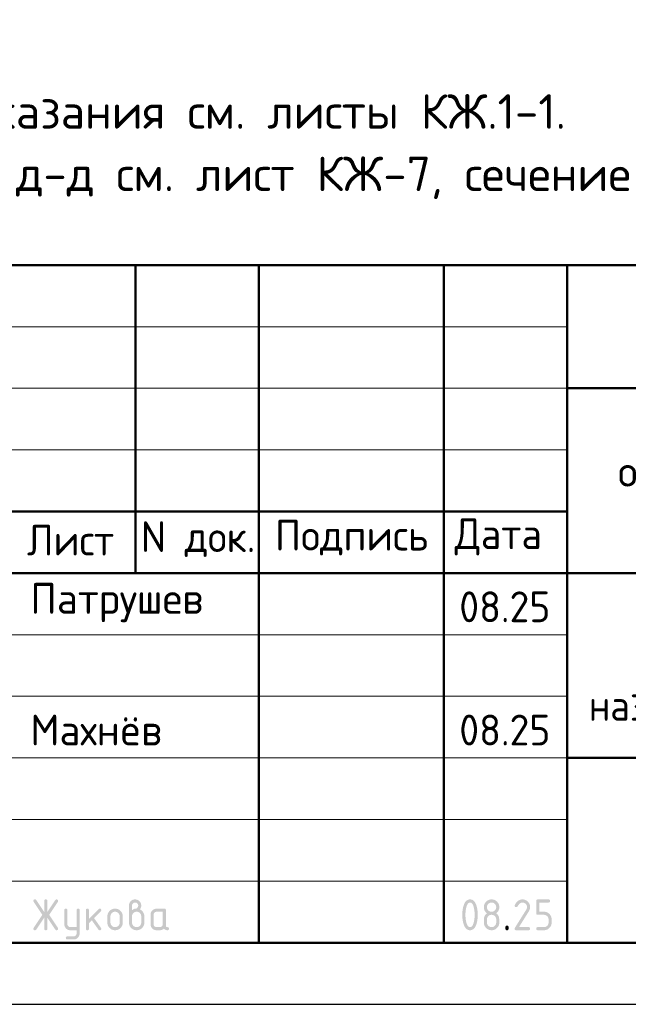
# Model space of a CAD drawing. Header units: millimetres. Extents: x 0 to 42000, y 0 to 29700.
# Tile 8 of 12: x 25060 to 29996, y 0 to 7992. Entities that reach past the tile are written whole.
import ezdxf

# ---------------------------------------------------------------- set-up
doc = ezdxf.new("R2010")
doc.units = ezdxf.units.MM
doc.layers.add('Standard', color=7, linetype='Continuous', lineweight=25)
doc.styles.add('ISOCPEUR', font='txt')

msp = doc.modelspace()

# ---------------------------------------------------------------- hatches: boundary and pattern name
at = {"layer": 'Standard', "linetype": 'Continuous', "lineweight": 25, "transparency": 33554687}
for points in [[(25258.5, 703.7), (25194, 606.8), (25193.1, 605.4), (25192, 604.4), (25190.9, 603.3), (25189.5, 602.7), (25188.2, 602), (25186.7, 601.6), (25185.1, 601.3), (25183.4, 601.3), (25181.8, 601.3), (25180.5, 601.5), (25179.1, 601.7), (25178, 602.1), (25176.8, 602.5), (25175.9, 603.1), (25174.9, 603.7), (25174.1, 604.5), (25173.4, 605.4), (25172.8, 606.4), (25172.2, 607.4), (25171.8, 608.6), (25171.4, 609.9), (25171.3, 611.3), (25171.1, 612.7), (25171.1, 614.3), (25171.1, 616), (25171.6, 617.6), (25172.1, 619.2), (25173.1, 620.8), (25243.4, 726.2), (25173.1, 831.6), (25172.1, 833.2), (25171.6, 834.9), (25171.1, 836.5), (25171.1, 838.2), (25171.1, 839.9), (25171.3, 841.3), (25171.5, 842.7), (25171.8, 843.9), (25172.2, 845.2), (25172.8, 846.2), (25173.4, 847.2), (25174.2, 848), (25175, 848.8), (25175.9, 849.4), (25176.9, 850.1), (25178.1, 850.5), (25179.3, 850.9), (25180.6, 851.1), (25182, 851.3), (25183.6, 851.3), (25185.2, 851.3), (25186.7, 850.9), (25188.2, 850.6), (25189.5, 849.9), (25190.8, 849.2), (25191.9, 848.1), (25193, 847), (25194, 845.6), (25258.5, 748.9), (25258.5, 838.8), (25258.5, 840.3), (25258.7, 841.7), (25258.9, 843.1), (25259.3, 844.3), (25259.7, 845.4), (25260.3, 846.4), (25260.9, 847.4), (25261.7, 848.2), (25262.5, 848.9), (25263.4, 849.5), (25264.4, 850.1), (25265.6, 850.5), (25266.8, 850.9), (25268.1, 851.1), (25269.5, 851.3), (25271.1, 851.3), (25272.6, 851.3), (25274, 851.1), (25275.4, 850.9), (25276.5, 850.5), (25277.7, 850.1), (25278.7, 849.5), (25279.7, 848.9), (25280.5, 848.2), (25281.2, 847.4), (25281.8, 846.4), (25282.4, 845.4), (25282.8, 844.3), (25283.2, 843.1), (25283.4, 841.7), (25283.6, 840.3), (25283.6, 838.8), (25283.6, 748.9), (25348.1, 845.6), (25349.1, 847), (25350.2, 848.1), (25351.4, 849.2), (25352.7, 849.9), (25354, 850.6), (25355.5, 850.9), (25357, 851.3), (25358.7, 851.3), (25360, 851.3), (25361.2, 851), (25362.4, 850.8), (25363.5, 850.3), (25364.6, 849.9), (25365.6, 849.2), (25366.6, 848.4), (25367.5, 847.5), (25368.4, 846.6), (25369, 845.5), (25369.7, 844.5), (25370.2, 843.4), (25370.6, 842.3), (25370.8, 841.1), (25371.1, 839.9), (25371.1, 838.6), (25371.1, 836.7), (25370.5, 835), (25370, 833.2), (25369, 831.6), (25298.7, 726.2), (25369, 620.8), (25370, 619.2), (25370.5, 617.5), (25371.1, 615.8), (25371.1, 614), (25371.1, 612.7), (25370.8, 611.5), (25370.6, 610.3), (25370.2, 609.2), (25369.7, 608.1), (25369.1, 607), (25368.4, 606), (25367.5, 605.1), (25366.7, 604.1), (25365.7, 603.4), (25364.7, 602.7), (25363.6, 602.2), (25362.6, 601.8), (25361.4, 601.5), (25360.2, 601.3), (25358.9, 601.3), (25357.1, 601.3), (25355.6, 601.6), (25354, 602), (25352.6, 602.7), (25351.3, 603.3), (25350.2, 604.4), (25349, 605.4), (25348.1, 606.8), (25283.6, 703.7), (25283.6, 613.8), (25283.6, 612.2), (25283.4, 610.8), (25283.2, 609.5), (25282.8, 608.3), (25282.4, 607.1), (25281.8, 606.2), (25281.2, 605.2), (25280.5, 604.4), (25279.7, 603.6), (25278.7, 603), (25277.7, 602.5), (25276.5, 602.1), (25275.4, 601.7), (25274, 601.5), (25272.6, 601.3), (25271.1, 601.3), (25269.5, 601.3), (25268.1, 601.5), (25266.8, 601.7), (25265.6, 602.1), (25264.4, 602.5), (25263.4, 603), (25262.5, 603.6), (25261.7, 604.4), (25260.9, 605.2), (25260.3, 606.2), (25259.7, 607.1), (25259.3, 608.3), (25258.9, 609.5), (25258.7, 610.8), (25258.5, 612.2), (25258.5, 613.8)], [(29137.2, 851.3), (29140.4, 851.3), (29143.5, 851), (29146.6, 850.7), (29149.7, 850.1), (29152.7, 849.6), (29155.5, 848.7), (29158.4, 847.9), (29161.2, 846.7), (29164, 845.6), (29166.6, 844.2), (29169.2, 842.7), (29171.8, 841), (29174.3, 839.3), (29176.7, 837.3), (29179.1, 835.3), (29181.4, 833), (29183.6, 830.7), (29185.7, 828.3), (29187.6, 825.9), (29189.4, 823.4), (29191.1, 820.9), (29192.5, 818.2), (29193.9, 815.6), (29195.1, 812.8), (29196.2, 810.1), (29197.1, 807.2), (29197.9, 804.3), (29198.5, 801.3), (29199.1, 798.3), (29199.4, 795.2), (29199.6, 792), (29199.6, 788.8), (29199.6, 784.4), (29198.9, 779.9), (29198.2, 775.4), (29196.8, 770.9), (29195.4, 766.4), (29193.2, 761.9), (29191.1, 757.4), (29188.3, 752.8), (29109.5, 626.3), (29187.2, 626.3), (29188.7, 626.3), (29190.1, 626.1), (29191.4, 625.9), (29192.6, 625.6), (29193.8, 625.2), (29194.8, 624.6), (29195.7, 624), (29196.5, 623.2), (29197.3, 622.4), (29197.9, 621.4), (29198.5, 620.5), (29198.9, 619.3), (29199.2, 618.1), (29199.4, 616.7), (29199.6, 615.4), (29199.6, 613.8), (29199.6, 612.2), (29199.4, 610.9), (29199.2, 609.5), (29198.9, 608.3), (29198.5, 607.2), (29197.9, 606.2), (29197.3, 605.2), (29196.5, 604.4), (29195.7, 603.6), (29194.8, 603), (29193.8, 602.5), (29192.6, 602.1), (29191.4, 601.7), (29190.1, 601.5), (29188.7, 601.3), (29187.2, 601.3), (29087.2, 601.3), (29085.6, 601.3), (29084.2, 601.5), (29082.9, 601.7), (29081.7, 602.1), (29080.5, 602.5), (29079.6, 603), (29078.6, 603.6), (29077.8, 604.4), (29077, 605.2), (29076.4, 606.2), (29075.9, 607.1), (29075.5, 608.3), (29075.1, 609.5), (29074.9, 610.9), (29074.7, 612.2), (29074.7, 613.8), (29074.7, 615.7), (29075.2, 617.5), (29075.7, 619.3), (29076.8, 621), (29168.4, 768.1), (29170, 770.6), (29171.1, 773.2), (29172.3, 775.7), (29173.1, 778.3), (29173.9, 780.9), (29174.3, 783.5), (29174.7, 786.1), (29174.7, 788.7), (29174.7, 792.6), (29174, 796.2), (29173.3, 799.8), (29171.9, 803.1), (29170.5, 806.4), (29168.5, 809.5), (29166.4, 812.5), (29163.7, 815.3), (29160.9, 818), (29157.9, 820.1), (29154.9, 822.1), (29151.6, 823.5), (29148.2, 824.9), (29144.6, 825.6), (29141, 826.2), (29137.2, 826.2), (29134.5, 826.2), (29131.9, 825.8), (29129.3, 825.3), (29126.8, 824.3), (29124.2, 823.3), (29121.7, 821.8), (29119.2, 820.3), (29116.8, 818.4), (29114.3, 816.4), (29111.9, 814), (29109.5, 811.5), (29107.2, 808.6), (29104.8, 805.6), (29102.5, 802.2), (29100.2, 798.7), (29098, 794.8), (29097.1, 793.3), (29096, 792.2), (29094.9, 791), (29093.6, 790.3), (29092.2, 789.5), (29090.6, 789.1), (29089, 788.8), (29087.2, 788.8), (29085.6, 788.8), (29084.2, 789), (29082.9, 789.1), (29081.7, 789.5), (29080.5, 789.9), (29079.6, 790.5), (29078.6, 791.1), (29077.8, 791.9), (29077, 792.7), (29076.4, 793.6), (29075.9, 794.6), (29075.5, 795.8), (29075.1, 797), (29074.9, 798.3), (29074.7, 799.7), (29074.7, 801.2), (29074.7, 802.7), (29075, 803.9), (29075.3, 805.2), (29075.8, 806.4), (29078.7, 812), (29081.9, 816.9), (29085, 821.8), (29088.4, 826), (29091.8, 830.2), (29095.4, 833.7), (29099, 837.2), (29102.8, 840.1), (29106.6, 842.9), (29110.7, 845), (29114.8, 847.1), (29119.1, 848.5), (29123.4, 849.9), (29127.9, 850.6), (29132.4, 851.3)], [(29249.6, 738.8), (29249.6, 838.8), (29249.6, 840.4), (29249.8, 841.7), (29250, 843.1), (29250.4, 844.3), (29250.8, 845.4), (29251.3, 846.4), (29251.9, 847.4), (29252.7, 848.2), (29253.5, 848.9), (29254.5, 849.5), (29255.4, 850.1), (29256.6, 850.5), (29257.8, 850.9), (29259.1, 851.1), (29260.5, 851.3), (29262.1, 851.3), (29349.3, 851.3), (29350.9, 851.3), (29352.2, 851.1), (29353.6, 850.9), (29354.8, 850.5), (29356, 850.1), (29356.9, 849.5), (29357.9, 848.9), (29358.7, 848.2), (29359.5, 847.4), (29360.1, 846.4), (29360.6, 845.4), (29361, 844.2), (29361.4, 843.1), (29361.6, 841.7), (29361.8, 840.3), (29361.8, 838.8), (29361.8, 837.2), (29361.6, 835.8), (29361.4, 834.5), (29361, 833.3), (29360.6, 832.1), (29360.1, 831.1), (29359.5, 830.2), (29358.7, 829.4), (29357.9, 828.6), (29356.9, 828), (29356, 827.4), (29354.8, 827), (29353.6, 826.6), (29352.2, 826.4), (29350.9, 826.2), (29349.3, 826.2), (29274.6, 826.2), (29274.6, 751.3), (29312, 751.3), (29315.3, 751.3), (29318.4, 751), (29321.5, 750.8), (29324.5, 750.2), (29327.5, 749.6), (29330.4, 748.7), (29333.2, 747.9), (29336, 746.7), (29338.8, 745.6), (29341.4, 744.2), (29344, 742.7), (29346.6, 741), (29349.1, 739.3), (29351.5, 737.3), (29353.9, 735.3), (29356.1, 733), (29358.4, 730.7), (29360.4, 728.2), (29362.4, 725.8), (29364.1, 723.3), (29365.8, 720.8), (29367.2, 718.1), (29368.7, 715.5), (29369.8, 712.7), (29370.9, 710), (29371.8, 707.1), (29372.7, 704.2), (29373.2, 701.2), (29373.8, 698.2), (29374.1, 695.1), (29374.4, 692), (29374.4, 688.8), (29374.4, 663.8), (29374.4, 660.6), (29374.1, 657.4), (29373.8, 654.3), (29373.2, 651.3), (29372.6, 648.3), (29371.8, 645.4), (29370.9, 642.5), (29369.8, 639.8), (29368.6, 637), (29367.2, 634.4), (29365.8, 631.7), (29364.1, 629.2), (29362.3, 626.7), (29360.3, 624.3), (29358.3, 621.9), (29356, 619.6), (29353.7, 617.3), (29351.3, 615.3), (29348.9, 613.3), (29346.4, 611.6), (29343.9, 609.9), (29341.2, 608.4), (29338.6, 607), (29335.9, 605.9), (29333.1, 604.7), (29330.2, 603.9), (29327.4, 603), (29324.4, 602.4), (29321.4, 601.9), (29318.3, 601.6), (29315.2, 601.3), (29312, 601.3), (29262.1, 601.3), (29260.5, 601.3), (29259.1, 601.5), (29257.8, 601.7), (29256.6, 602.1), (29255.4, 602.5), (29254.5, 603), (29253.5, 603.6), (29252.7, 604.4), (29251.9, 605.2), (29251.3, 606.2), (29250.8, 607.2), (29250.4, 608.3), (29250, 609.5), (29249.8, 610.9), (29249.6, 612.2), (29249.6, 613.8), (29249.6, 615.4), (29249.8, 616.7), (29250, 618.1), (29250.4, 619.3), (29250.8, 620.5), (29251.3, 621.4), (29251.9, 622.4), (29252.7, 623.2), (29253.5, 624), (29254.5, 624.6), (29255.4, 625.2), (29256.6, 625.6), (29257.8, 625.9), (29259.1, 626.1), (29260.5, 626.3), (29262.1, 626.3), (29311.9, 626.3), (29315.8, 626.3), (29319.5, 627), (29323.1, 627.7), (29326.4, 629.1), (29329.7, 630.4), (29332.7, 632.5), (29335.7, 634.5), (29338.5, 637.2), (29341.2, 639.9), (29343.2, 643), (29345.2, 646), (29346.6, 649.3), (29348, 652.6), (29348.6, 656.3), (29349.3, 659.9), (29349.3, 663.8), (29349.3, 688.8), (29349.3, 692.7), (29348.6, 696.3), (29347.9, 699.9), (29346.6, 703.2), (29345.2, 706.5), (29343.2, 709.5), (29341.1, 712.6), (29338.4, 715.3), (29335.6, 718), (29332.6, 720.1), (29329.6, 722.2), (29326.3, 723.5), (29323, 724.9), (29319.4, 725.6), (29315.8, 726.3), (29311.9, 726.3), (29262.1, 726.3), (29260.5, 726.3), (29259.1, 726.5), (29257.8, 726.7), (29256.6, 727.1), (29255.4, 727.5), (29254.5, 728), (29253.5, 728.6), (29252.7, 729.4), (29251.9, 730.2), (29251.3, 731.2), (29250.8, 732.1), (29250.4, 733.3), (29250, 734.5), (29249.8, 735.9), (29249.6, 737.2)], [(25520.8, 576), (25520.8, 601.3), (25471, 601.3), (25468.3, 601.3), (25465.8, 601.5), (25463.3, 601.7), (25460.9, 602.2), (25458.5, 602.7), (25456.2, 603.3), (25453.8, 604), (25451.6, 604.9), (25449.4, 605.8), (25447.3, 607), (25445.2, 608.1), (25443.2, 609.5), (25441.2, 610.8), (25439.3, 612.4), (25437.4, 614), (25435.6, 615.9), (25433.8, 617.7), (25432.2, 619.6), (25430.6, 621.5), (25429.2, 623.5), (25427.9, 625.6), (25426.8, 627.7), (25425.6, 629.8), (25424.7, 632), (25423.8, 634.2), (25423.1, 636.5), (25422.5, 638.8), (25422, 641.2), (25421.6, 643.6), (25421.3, 646.1), (25421.1, 648.6), (25421.1, 651.2), (25421.1, 763.7), (25421.1, 765.2), (25421.3, 766.6), (25421.5, 767.9), (25421.9, 769.1), (25422.3, 770.3), (25422.9, 771.3), (25423.5, 772.2), (25424.2, 773), (25425, 773.8), (25426, 774.4), (25427, 775), (25428.1, 775.4), (25429.3, 775.8), (25430.7, 775.9), (25432.1, 776.1), (25433.6, 776.1), (25435.2, 776.1), (25436.6, 775.9), (25437.9, 775.8), (25439.1, 775.4), (25440.3, 775), (25441.3, 774.4), (25442.2, 773.8), (25443, 773), (25443.8, 772.2), (25444.4, 771.3), (25445, 770.3), (25445.4, 769.1), (25445.8, 768), (25446, 766.6), (25446.2, 765.2), (25446.2, 763.7), (25446.2, 651.3), (25446.2, 648.8), (25446.6, 646.4), (25447.1, 644), (25448, 641.8), (25448.9, 639.6), (25450.3, 637.6), (25451.7, 635.6), (25453.5, 633.7), (25455.3, 631.9), (25457.4, 630.5), (25459.4, 629.1), (25461.6, 628.2), (25463.8, 627.3), (25466.1, 626.8), (25468.5, 626.3), (25471, 626.3), (25520.8, 626.3), (25520.8, 763.7), (25520.8, 765.2), (25521, 766.6), (25521.2, 768), (25521.6, 769.1), (25522, 770.3), (25522.6, 771.3), (25523.2, 772.2), (25524, 773), (25524.7, 773.8), (25525.7, 774.4), (25526.7, 775), (25527.9, 775.4), (25529, 775.8), (25530.4, 775.9), (25531.8, 776.1), (25533.4, 776.1), (25534.9, 776.1), (25536.3, 775.9), (25537.7, 775.8), (25538.8, 775.4), (25540, 775), (25541, 774.4), (25542, 773.8), (25542.7, 773), (25543.5, 772.2), (25544.1, 771.3), (25544.7, 770.3), (25545.1, 769.1), (25545.5, 768), (25545.7, 766.6), (25545.9, 765.2), (25545.9, 763.7), (25545.9, 576.3), (25545.9, 573.7), (25545.7, 571.2), (25545.4, 568.7), (25545, 566.3), (25544.5, 563.9), (25543.9, 561.6), (25543.2, 559.3), (25542.3, 557.1), (25541.4, 554.9), (25540.3, 552.8), (25539.2, 550.6), (25537.9, 548.6), (25536.5, 546.6), (25535, 544.7), (25533.4, 542.8), (25531.6, 540.9), (25529.8, 539.1), (25528, 537.5), (25526.1, 535.9), (25524.1, 534.6), (25522.1, 533.2), (25520, 532.1), (25517.9, 530.9), (25515.7, 530), (25513.5, 529.1), (25511.2, 528.4), (25509, 527.7), (25506.6, 527.3), (25504.2, 526.8), (25501.7, 526.6), (25499.2, 526.4), (25496.6, 526.4), (25446.2, 526.4), (25444.6, 526.4), (25443.2, 526.6), (25441.9, 526.8), (25440.7, 527.2), (25439.5, 527.6), (25438.5, 528.1), (25437.6, 528.7), (25436.8, 529.5), (25436, 530.3), (25435.4, 531.3), (25434.8, 532.3), (25434.4, 533.4), (25434, 534.6), (25433.9, 536), (25433.7, 537.3), (25433.7, 538.9), (25433.7, 540.1), (25433.9, 541.3), (25434.1, 542.5), (25434.6, 543.5), (25435.1, 544.6), (25435.8, 545.7), (25436.5, 546.7), (25437.4, 547.6), (25438.4, 548.6), (25439.4, 549.3), (25440.4, 550), (25441.5, 550.5), (25442.6, 550.9), (25443.8, 551.2), (25444.9, 551.4), (25446.2, 551.4), (25495.9, 551.4), (25498.6, 551.4), (25501, 551.9), (25503.4, 552.3), (25505.7, 553.2), (25507.9, 554), (25509.9, 555.4), (25511.9, 556.7), (25513.7, 558.4), (25515.5, 560.2), (25516.8, 562.1), (25518.1, 564.1), (25519, 566.3), (25519.9, 568.5), (25520.4, 570.9), (25520.8, 573.3)], [(25621, 694), (25699.6, 772.6), (25700.5, 773.4), (25701.5, 774.1), (25702.5, 774.8), (25703.6, 775.2), (25704.7, 775.7), (25705.9, 775.9), (25707.2, 776.1), (25708.5, 776.1), (25710, 776.1), (25711.4, 775.9), (25712.8, 775.8), (25714, 775.4), (25715.1, 775), (25716.1, 774.4), (25717.1, 773.8), (25717.9, 773), (25718.6, 772.2), (25719.2, 771.3), (25719.8, 770.3), (25720.2, 769.1), (25720.6, 767.9), (25720.8, 766.6), (25721, 765.2), (25721, 763.7), (25721, 762.4), (25720.8, 761.3), (25720.5, 760.1), (25720, 759), (25719.6, 757.9), (25718.8, 756.9), (25718.1, 755.9), (25717.2, 754.9), (25662.3, 700.1), (25718.5, 621), (25719.8, 619.3), (25720.4, 617.4), (25721, 615.6), (25721, 613.6), (25721, 612.1), (25720.8, 610.7), (25720.6, 609.4), (25720.2, 608.2), (25719.8, 607), (25719.2, 606.1), (25718.6, 605.1), (25717.9, 604.4), (25717.1, 603.6), (25716.1, 603), (25715.1, 602.4), (25714, 602.1), (25712.8, 601.7), (25711.4, 601.5), (25710, 601.3), (25708.5, 601.3), (25706.8, 601.3), (25705.3, 601.6), (25703.9, 601.9), (25702.6, 602.6), (25701.3, 603.3), (25700.1, 604.3), (25699, 605.3), (25698.1, 606.6), (25644.3, 682.1), (25621, 658.8), (25621, 613.8), (25621, 612.2), (25620.8, 610.9), (25620.6, 609.5), (25620.2, 608.3), (25619.8, 607.1), (25619.3, 606.2), (25618.7, 605.2), (25617.9, 604.4), (25617.1, 603.6), (25616.1, 603), (25615.1, 602.5), (25614, 602.1), (25612.8, 601.7), (25611.4, 601.5), (25610.1, 601.3), (25608.5, 601.3), (25606.9, 601.3), (25605.6, 601.5), (25604.2, 601.7), (25603, 602.1), (25601.8, 602.5), (25600.9, 603), (25599.9, 603.6), (25599.1, 604.4), (25598.3, 605.2), (25597.7, 606.2), (25597.1, 607.1), (25596.8, 608.3), (25596.4, 609.5), (25596.2, 610.8), (25596, 612.2), (25596, 613.8), (25596, 763.7), (25596, 765.2), (25596.2, 766.6), (25596.4, 767.9), (25596.8, 769.1), (25597.1, 770.3), (25597.7, 771.3), (25598.3, 772.2), (25599.1, 773), (25599.9, 773.8), (25600.9, 774.4), (25601.8, 775), (25603, 775.4), (25604.2, 775.8), (25605.6, 775.9), (25606.9, 776.1), (25608.5, 776.1), (25610.1, 776.1), (25611.4, 775.9), (25612.8, 775.8), (25614, 775.4), (25615.1, 775), (25616.1, 774.4), (25617.1, 773.8), (25617.9, 773), (25618.7, 772.2), (25619.3, 771.3), (25619.8, 770.3), (25620.2, 769.1), (25620.6, 767.9), (25620.8, 766.6), (25621, 765.2), (25621, 763.7)], [(28999.8, 626.3), (28999.8, 627.9), (29000, 629.3), (29000.2, 630.6), (29000.6, 631.8), (29001, 633), (29001.6, 634), (29002.2, 634.9), (29003, 635.7), (29003.7, 636.5), (29004.7, 637.1), (29005.7, 637.7), (29006.9, 638.1), (29008.1, 638.5), (29009.4, 638.7), (29010.8, 638.9), (29012.3, 638.9), (29013.9, 638.9), (29015.3, 638.7), (29016.7, 638.5), (29017.8, 638.1), (29019, 637.7), (29020, 637.1), (29021, 636.5), (29021.7, 635.7), (29022.5, 634.9), (29023.1, 634), (29023.7, 633), (29024.1, 631.8), (29024.5, 630.6), (29024.7, 629.3), (29024.9, 627.9), (29024.9, 626.3), (29024.9, 613.8), (29024.9, 612.2), (29024.7, 610.9), (29024.5, 609.5), (29024.1, 608.3), (29023.7, 607.2), (29023.1, 606.2), (29022.5, 605.2), (29021.7, 604.4), (29021, 603.6), (29020, 603), (29019, 602.5), (29017.8, 602.1), (29016.7, 601.7), (29015.3, 601.5), (29013.9, 601.3), (29012.3, 601.3), (29010.8, 601.3), (29009.4, 601.5), (29008.1, 601.7), (29006.9, 602.1), (29005.7, 602.5), (29004.7, 603), (29003.7, 603.6), (29003, 604.4), (29002.2, 605.2), (29001.6, 606.2), (29001, 607.2), (29000.6, 608.3), (29000.2, 609.5), (29000, 610.9), (28999.8, 612.2), (28999.8, 613.8)]]:
    msp.add_hatch(color=7, dxfattribs=at).paths.add_polyline_path(points, flags=16)
h = msp.add_hatch(color=7, dxfattribs=at)
h.paths.add_polyline_path([(25970.7, 763.7), (25974.7, 766.9), (25978.5, 769.2), (25982.3, 771.5), (25986, 773.1), (25989.6, 774.7), (25993.1, 775.5), (25996.6, 776.2), (25999.9, 776.2), (26001.8, 776.2), (26003.7, 776.8), (26005.6, 777.3), (26007.4, 778.4), (26009.2, 779.5), (26010.9, 781.1), (26012.6, 782.8), (26014.3, 784.9), (26015.9, 787), (26017.1, 789), (26018.3, 791), (26019.1, 793.1), (26019.9, 795.1), (26020.3, 797.1), (26020.7, 799.2), (26020.7, 801.2), (26020.7, 803.9), (26020.3, 806.3), (26019.8, 808.7), (26018.9, 811), (26018, 813.2), (26016.7, 815.2), (26015.3, 817.2), (26013.5, 819), (26011.7, 820.8), (26009.7, 822.2), (26007.7, 823.5), (26005.5, 824.4), (26003.3, 825.3), (26000.8, 825.8), (25998.4, 826.2), (25995.7, 826.2), (25993.1, 826.2), (25990.7, 825.8), (25988.3, 825.3), (25986.1, 824.4), (25983.9, 823.5), (25981.9, 822.1), (25979.9, 820.7), (25978, 818.9), (25976.2, 817.1), (25974.8, 815.1), (25973.5, 813.1), (25972.6, 810.9), (25971.6, 808.6), (25971.2, 806.2), (25970.7, 803.8), (25970.7, 801.2)])
h.paths.add_polyline_path([(26033, 771.2), (26037.3, 769.4), (26041.2, 767), (26045, 764.7), (26048.5, 761.8), (26051.9, 759), (26054.8, 755.6), (26057.8, 752.2), (26060.3, 748.3), (26062.9, 744.3), (26064.8, 740.2), (26066.7, 736.1), (26067.9, 731.8), (26069.2, 727.5), (26069.8, 723), (26070.5, 718.5), (26070.5, 713.8), (26070.5, 663.8), (26070.5, 660.5), (26070.2, 657.4), (26069.9, 654.2), (26069.3, 651.2), (26068.8, 648.2), (26067.9, 645.3), (26067, 642.4), (26065.9, 639.6), (26064.8, 636.9), (26063.3, 634.2), (26061.9, 631.6), (26060.2, 629.1), (26058.5, 626.5), (26056.5, 624.1), (26054.5, 621.7), (26052.2, 619.5), (26049.9, 617.2), (26047.5, 615.2), (26045.1, 613.2), (26042.6, 611.5), (26040.1, 609.8), (26037.5, 608.4), (26034.8, 607), (26032.1, 605.8), (26029.3, 604.7), (26026.4, 603.8), (26023.5, 603), (26020.5, 602.4), (26017.5, 601.9), (26014.4, 601.6), (26011.3, 601.3), (26008.1, 601.3), (26004.8, 601.3), (26001.7, 601.6), (25998.5, 601.9), (25995.5, 602.4), (25992.5, 603), (25989.6, 603.9), (25986.7, 604.7), (25984, 605.9), (25981.2, 607), (25978.6, 608.4), (25975.9, 609.9), (25973.4, 611.6), (25970.9, 613.3), (25968.5, 615.3), (25966.1, 617.3), (25963.8, 619.6), (25961.6, 621.9), (25959.6, 624.2), (25957.6, 626.7), (25955.9, 629.2), (25954.2, 631.7), (25952.8, 634.3), (25951.4, 637), (25950.2, 639.8), (25949.1, 642.5), (25948.2, 645.4), (25947.4, 648.3), (25946.8, 651.3), (25946.3, 654.3), (25946, 657.4), (25945.7, 660.5), (25945.7, 663.8), (25945.7, 801.3), (25945.7, 803.9), (25945.9, 806.4), (25946.1, 809), (25946.6, 811.4), (25947.1, 813.8), (25947.7, 816.1), (25948.4, 818.5), (25949.3, 820.7), (25950.2, 822.9), (25951.4, 825), (25952.5, 827.1), (25953.9, 829.1), (25955.2, 831.2), (25956.8, 833.1), (25958.4, 835), (25960.2, 836.8), (25962, 838.6), (25964, 840.2), (25965.9, 841.8), (25967.9, 843.1), (25969.9, 844.5), (25972, 845.6), (25974.1, 846.8), (25976.3, 847.7), (25978.5, 848.6), (25980.8, 849.2), (25983.2, 849.9), (25985.6, 850.4), (25988, 850.8), (25990.5, 851.1), (25993, 851.3), (25995.6, 851.3), (25998.2, 851.3), (26000.7, 851.1), (26003.2, 850.8), (26005.6, 850.4), (26008, 849.9), (26010.4, 849.2), (26012.7, 848.5), (26014.9, 847.6), (26017.1, 846.7), (26019.2, 845.6), (26021.3, 844.5), (26023.3, 843.1), (26025.3, 841.7), (26027.3, 840.1), (26029.2, 838.5), (26031, 836.7), (26032.8, 834.9), (26034.4, 833), (26035.9, 831), (26037.3, 829), (26038.6, 827), (26039.8, 824.9), (26040.9, 822.8), (26041.8, 820.6), (26042.7, 818.3), (26043.4, 816), (26044.1, 813.7), (26044.5, 811.3), (26045, 808.9), (26045.2, 806.4), (26045.4, 803.9), (26045.4, 801.3), (26045.4, 796.6), (26044.6, 792.3), (26043.9, 788.1), (26042.3, 784.3), (26040.8, 780.5), (26038.4, 777.2), (26036.1, 774)], flags=16)
h.paths.add_polyline_path([(26045.4, 663.8), (26045.4, 713.8), (26045.4, 717.7), (26044.7, 721.3), (26044.1, 724.9), (26042.7, 728.2), (26041.3, 731.5), (26039.3, 734.5), (26037.3, 737.6), (26034.6, 740.3), (26031.9, 743.1), (26028.8, 745.1), (26025.8, 747.2), (26022.5, 748.5), (26019.2, 749.9), (26015.6, 750.6), (26012, 751.3), (26008.1, 751.3), (26004.2, 751.3), (26000.6, 750.6), (25996.9, 749.9), (25993.6, 748.5), (25990.3, 747.2), (25987.3, 745.1), (25984.3, 743.1), (25981.6, 740.3), (25978.9, 737.6), (25976.8, 734.5), (25974.8, 731.5), (25973.4, 728.2), (25972.1, 724.9), (25971.4, 721.3), (25970.7, 717.7), (25970.7, 713.8), (25970.7, 663.8), (25970.7, 659.9), (25971.4, 656.3), (25972.1, 652.6), (25973.4, 649.3), (25974.8, 646), (25976.8, 643), (25978.9, 639.9), (25981.6, 637.2), (25984.3, 634.5), (25987.3, 632.5), (25990.3, 630.4), (25993.6, 629.1), (25996.9, 627.7), (26000.6, 627), (26004.2, 626.3), (26008.1, 626.3), (26012, 626.3), (26015.6, 627), (26019.2, 627.7), (26022.5, 629.1), (26025.8, 630.4), (26028.8, 632.5), (26031.9, 634.6), (26034.6, 637.3), (26037.3, 640.1), (26039.3, 643.1), (26041.3, 646.1), (26042.7, 649.4), (26044.1, 652.7), (26044.7, 656.3), (26045.4, 659.9)])
h = msp.add_hatch(color=7, dxfattribs=at)
h.paths.add_polyline_path([(28749.8, 726.3), (28749.8, 734), (28749.4, 741.6), (28749, 749.1), (28748.2, 756.4), (28747.4, 763.7), (28746.1, 770.8), (28744.9, 777.9), (28743.2, 784.8), (28742, 790), (28740.6, 794.5), (28739.1, 799), (28737.6, 802.9), (28736, 806.8), (28734.2, 810), (28732.5, 813.3), (28730.5, 815.9), (28728.6, 818.5), (28726.5, 820.4), (28724.4, 822.4), (28722.2, 823.6), (28719.9, 824.9), (28717.5, 825.6), (28715.1, 826.2), (28712.5, 826.2), (28709.9, 826.2), (28707.5, 825.6), (28705.1, 824.9), (28702.9, 823.6), (28700.6, 822.3), (28698.6, 820.4), (28696.5, 818.4), (28694.6, 815.8), (28692.7, 813.2), (28690.9, 810), (28689.2, 806.7), (28687.6, 802.8), (28686, 798.9), (28684.6, 794.4), (28683.2, 789.8), (28681.9, 784.6), (28680.2, 777.6), (28679, 770.4), (28677.7, 763.3), (28676.8, 756), (28676, 748.7), (28675.6, 741.3), (28675.2, 733.9), (28675.2, 726.3), (28675.2, 718.6), (28675.6, 711.1), (28676, 703.5), (28676.8, 696.2), (28677.6, 688.9), (28678.9, 681.8), (28680.1, 674.7), (28681.8, 667.8), (28683, 662.6), (28684.4, 658.1), (28685.8, 653.5), (28687.4, 649.7), (28689, 645.8), (28690.8, 642.5), (28692.5, 639.3), (28694.4, 636.7), (28696.4, 634.1), (28698.4, 632.2), (28700.5, 630.2), (28702.8, 628.9), (28705, 627.6), (28707.5, 627), (28709.9, 626.3), (28712.5, 626.3), (28715.1, 626.3), (28717.5, 627), (28719.9, 627.6), (28722.2, 628.9), (28724.4, 630.2), (28726.5, 632.2), (28728.6, 634.1), (28730.5, 636.7), (28732.5, 639.3), (28734.2, 642.5), (28736, 645.8), (28737.6, 649.7), (28739.1, 653.5), (28740.6, 658.1), (28742, 662.6), (28743.2, 667.8), (28744.9, 674.7), (28746.1, 681.8), (28747.4, 688.9), (28748.2, 696.2), (28749, 703.5), (28749.4, 711.1), (28749.8, 718.6)])
h.paths.add_polyline_path([(28774.9, 726.3), (28774.9, 720.7), (28774.7, 715.3), (28774.5, 709.9), (28774.2, 704.7), (28773.8, 699.5), (28773.3, 694.5), (28772.8, 689.4), (28772.1, 684.6), (28771.4, 679.8), (28770.6, 675.1), (28769.7, 670.5), (28768.7, 666.1), (28767.7, 661.6), (28766.5, 657.3), (28765.3, 653.1), (28763.9, 649), (28761.9, 643), (28759.6, 637.8), (28757.3, 632.6), (28754.7, 628.1), (28752.1, 623.7), (28749.1, 619.9), (28746.2, 616.2), (28743, 613.2), (28739.8, 610.2), (28736.3, 608), (28732.8, 605.8), (28729, 604.3), (28725.1, 602.8), (28721, 602), (28716.9, 601.3), (28712.5, 601.3), (28708.1, 601.3), (28704, 602), (28699.8, 602.8), (28696, 604.3), (28692.2, 605.7), (28688.7, 608), (28685.2, 610.2), (28682, 613.2), (28678.7, 616.1), (28675.8, 619.8), (28672.9, 623.6), (28670.3, 628), (28667.7, 632.5), (28665.4, 637.7), (28663.1, 642.9), (28661.1, 648.8), (28659.7, 652.9), (28658.5, 657.2), (28657.3, 661.4), (28656.3, 665.9), (28655.2, 670.3), (28654.4, 675), (28653.5, 679.6), (28652.9, 684.5), (28652.2, 689.3), (28651.6, 694.4), (28651.1, 699.4), (28650.8, 704.6), (28650.5, 709.8), (28650.3, 715.3), (28650.1, 720.7), (28650.1, 726.3), (28650.1, 731.9), (28650.3, 737.3), (28650.5, 742.7), (28650.8, 748), (28651.1, 753.2), (28651.6, 758.2), (28652.2, 763.3), (28652.9, 768.1), (28653.5, 772.9), (28654.4, 777.6), (28655.2, 782.2), (28656.3, 786.7), (28657.3, 791.1), (28658.5, 795.4), (28659.7, 799.7), (28661.1, 803.7), (28663.1, 809.7), (28665.4, 814.9), (28667.7, 820.1), (28670.3, 824.5), (28672.9, 829), (28675.8, 832.7), (28678.7, 836.4), (28682, 839.4), (28685.2, 842.4), (28688.7, 844.6), (28692.2, 846.8), (28696, 848.3), (28699.8, 849.8), (28704, 850.5), (28708.1, 851.3), (28712.5, 851.3), (28716.9, 851.3), (28721, 850.5), (28725.1, 849.8), (28729, 848.3), (28732.8, 846.8), (28736.3, 844.6), (28739.8, 842.3), (28743, 839.4), (28746.2, 836.4), (28749.1, 832.6), (28752.1, 828.9), (28754.7, 824.4), (28757.3, 820), (28759.6, 814.7), (28761.9, 809.5), (28763.9, 803.6), (28765.3, 799.5), (28766.5, 795.2), (28767.7, 791), (28768.7, 786.5), (28769.7, 782.1), (28770.6, 777.4), (28771.4, 772.8), (28772.1, 768), (28772.8, 763.1), (28773.3, 758.1), (28773.8, 753.1), (28774.2, 747.9), (28774.5, 742.7), (28774.7, 737.3), (28774.9, 731.9)], flags=16)
h = msp.add_hatch(color=7, dxfattribs=at)
h.paths.add_polyline_path([(28887.4, 626.3), (28891.3, 626.3), (28894.9, 627), (28898.5, 627.7), (28901.8, 629.1), (28905.1, 630.4), (28908.1, 632.5), (28911.1, 634.5), (28913.8, 637.2), (28916.6, 639.9), (28918.6, 643), (28920.6, 646), (28922, 649.3), (28923.3, 652.6), (28924, 656.3), (28924.7, 659.9), (28924.7, 663.8), (28924.7, 688.8), (28924.7, 692.7), (28924, 696.3), (28923.3, 699.9), (28922, 703.2), (28920.6, 706.5), (28918.5, 709.5), (28916.5, 712.6), (28913.8, 715.3), (28911, 718.1), (28908, 720.1), (28905, 722.2), (28901.7, 723.6), (28898.4, 724.9), (28894.8, 725.6), (28891.2, 726.3), (28887.4, 726.3), (28883.4, 726.3), (28879.8, 725.6), (28876.2, 724.9), (28872.9, 723.6), (28869.6, 722.2), (28866.6, 720.2), (28863.6, 718.1), (28860.9, 715.4), (28858.2, 712.7), (28856.1, 709.7), (28854.1, 706.6), (28852.7, 703.3), (28851.4, 700), (28850.7, 696.4), (28850, 692.7), (28850, 688.8), (28850, 663.8), (28850, 659.9), (28850.7, 656.3), (28851.4, 652.6), (28852.7, 649.3), (28854.1, 646), (28856.1, 643), (28858.2, 639.9), (28860.9, 637.2), (28863.6, 634.5), (28866.6, 632.5), (28869.6, 630.4), (28872.9, 629.1), (28876.2, 627.7), (28879.8, 627), (28883.4, 626.3)])
h.paths.add_polyline_path([(28887.4, 601.3), (28884.1, 601.3), (28881, 601.6), (28877.9, 601.9), (28874.9, 602.4), (28871.9, 603), (28869, 603.9), (28866.1, 604.7), (28863.4, 605.9), (28860.6, 607), (28858, 608.4), (28855.3, 609.9), (28852.8, 611.6), (28850.3, 613.3), (28847.9, 615.3), (28845.5, 617.3), (28843.2, 619.6), (28840.9, 621.9), (28838.9, 624.2), (28836.9, 626.7), (28835.2, 629.2), (28833.5, 631.7), (28832.1, 634.3), (28830.7, 637), (28829.5, 639.8), (28828.4, 642.5), (28827.5, 645.4), (28826.7, 648.3), (28826.1, 651.3), (28825.5, 654.3), (28825.3, 657.4), (28825, 660.5), (28825, 663.8), (28825, 688.8), (28825, 692.7), (28825.4, 696.4), (28825.8, 700.1), (28826.5, 703.6), (28827.3, 707.1), (28828.5, 710.4), (28829.7, 713.7), (28831.2, 716.8), (28832.8, 719.9), (28834.7, 722.9), (28836.7, 725.8), (28839.1, 728.6), (28841.4, 731.3), (28844.1, 733.9), (28846.9, 736.4), (28850, 738.8), (28846.9, 741.2), (28844.1, 743.7), (28841.4, 746.3), (28839.1, 749), (28836.7, 751.8), (28834.7, 754.7), (28832.8, 757.6), (28831.2, 760.8), (28829.7, 763.9), (28828.5, 767.2), (28827.3, 770.5), (28826.5, 774), (28825.8, 777.5), (28825.4, 781.2), (28825, 784.9), (28825, 788.8), (28825, 792), (28825.3, 795.1), (28825.5, 798.3), (28826.1, 801.3), (28826.7, 804.3), (28827.5, 807.2), (28828.4, 810.1), (28829.5, 812.8), (28830.7, 815.6), (28832.1, 818.2), (28833.5, 820.9), (28835.2, 823.4), (28836.9, 825.9), (28838.9, 828.3), (28840.9, 830.7), (28843.2, 833), (28845.5, 835.3), (28847.9, 837.3), (28850.3, 839.3), (28852.8, 841), (28855.3, 842.7), (28858, 844.1), (28860.6, 845.6), (28863.4, 846.7), (28866.1, 847.9), (28869, 848.7), (28871.9, 849.6), (28874.9, 850.1), (28877.9, 850.7), (28881, 851), (28884.1, 851.3), (28887.4, 851.3), (28890.6, 851.3), (28893.7, 851), (28896.8, 850.7), (28899.8, 850.1), (28902.8, 849.6), (28905.7, 848.7), (28908.6, 847.9), (28911.3, 846.7), (28914.1, 845.6), (28916.7, 844.1), (28919.4, 842.7), (28921.9, 841), (28924.4, 839.3), (28926.8, 837.3), (28929.2, 835.3), (28931.5, 833), (28933.8, 830.7), (28935.8, 828.3), (28937.8, 825.9), (28939.5, 823.4), (28941.2, 820.9), (28942.6, 818.2), (28944, 815.6), (28945.2, 812.8), (28946.3, 810.1), (28947.2, 807.2), (28948, 804.3), (28948.6, 801.3), (28949.2, 798.3), (28949.4, 795.1), (28949.7, 792), (28949.7, 788.8), (28949.7, 784.9), (28949.3, 781.2), (28949, 777.5), (28948.2, 774), (28947.4, 770.5), (28946.2, 767.2), (28945, 763.9), (28943.5, 760.8), (28941.9, 757.6), (28940, 754.7), (28938, 751.8), (28935.6, 749), (28933.3, 746.3), (28930.6, 743.7), (28927.8, 741.2), (28924.7, 738.8), (28929.2, 735.4), (28932.9, 731.6), (28936.5, 727.8), (28939.4, 723.6), (28942.2, 719.4), (28944.2, 714.8), (28946.2, 710.2), (28947.4, 705.3), (28947.7, 704), (28948, 702.4), (28948.2, 700.8), (28948.4, 698.9), (28948.6, 697), (28948.8, 694.7), (28949, 692.5), (28949.2, 689.9), (28949.3, 687.3), (28949.4, 684.4), (28949.5, 681.4), (28949.6, 678.2), (28949.7, 674.9), (28949.7, 671.3), (28949.7, 667.7), (28949.7, 663.8), (28949.7, 660.5), (28949.4, 657.4), (28949.2, 654.3), (28948.6, 651.3), (28948, 648.3), (28947.2, 645.4), (28946.3, 642.5), (28945.2, 639.8), (28944, 637), (28942.6, 634.3), (28941.2, 631.7), (28939.5, 629.2), (28937.8, 626.7), (28935.8, 624.2), (28933.8, 621.9), (28931.5, 619.6), (28929.2, 617.3), (28926.8, 615.3), (28924.4, 613.3), (28921.9, 611.6), (28919.4, 609.9), (28916.7, 608.4), (28914.1, 607), (28911.3, 605.9), (28908.6, 604.7), (28905.7, 603.9), (28902.8, 603), (28899.8, 602.4), (28896.8, 601.9), (28893.7, 601.6), (28890.6, 601.3)], flags=16)
h.paths.add_polyline_path([(28887.4, 751.2), (28891.3, 751.2), (28894.9, 751.9), (28898.5, 752.6), (28901.8, 754), (28905.1, 755.3), (28908.1, 757.4), (28911.1, 759.4), (28913.8, 762.1), (28916.6, 764.8), (28918.6, 767.9), (28920.6, 770.9), (28922, 774.2), (28923.3, 777.5), (28924, 781.2), (28924.7, 784.8), (28924.7, 788.7), (28924.7, 792.6), (28924, 796.2), (28923.3, 799.8), (28922, 803.1), (28920.6, 806.4), (28918.5, 809.5), (28916.5, 812.5), (28913.8, 815.2), (28911, 818), (28908, 820), (28905, 822.1), (28901.7, 823.5), (28898.4, 824.8), (28894.8, 825.5), (28891.2, 826.2), (28887.4, 826.2), (28883.4, 826.2), (28879.8, 825.5), (28876.2, 824.9), (28872.9, 823.5), (28869.6, 822.1), (28866.6, 820.1), (28863.6, 818), (28860.9, 815.3), (28858.2, 812.6), (28856.1, 809.6), (28854.1, 806.6), (28852.7, 803.2), (28851.4, 799.9), (28850.7, 796.3), (28850, 792.7), (28850, 788.7), (28850, 784.8), (28850.7, 781.2), (28851.4, 777.5), (28852.7, 774.2), (28854.1, 770.9), (28856.1, 767.9), (28858.2, 764.8), (28860.9, 762.1), (28863.6, 759.4), (28866.6, 757.4), (28869.6, 755.3), (28872.9, 754), (28876.2, 752.6), (28879.8, 751.9), (28883.4, 751.2)])
h = msp.add_hatch(color=7, dxfattribs=at)
h.paths.add_polyline_path([(25770.8, 663.7), (25770.8, 713.7), (25770.8, 716.9), (25771.1, 720.1), (25771.4, 723.2), (25772, 726.2), (25772.5, 729.2), (25773.4, 732.1), (25774.3, 734.9), (25775.4, 737.7), (25776.5, 740.5), (25778, 743.1), (25779.4, 745.8), (25781.1, 748.3), (25782.8, 750.8), (25784.8, 753.2), (25786.8, 755.6), (25789.1, 757.9), (25791.4, 760.2), (25793.8, 762.2), (25796.2, 764.2), (25798.7, 765.9), (25801.2, 767.6), (25803.8, 769), (25806.5, 770.4), (25809.2, 771.6), (25812, 772.7), (25814.9, 773.6), (25817.7, 774.4), (25820.7, 775), (25823.7, 775.6), (25826.9, 775.9), (25830, 776.1), (25833.2, 776.1), (25836.5, 776.1), (25839.6, 775.9), (25842.8, 775.6), (25845.8, 775), (25848.9, 774.5), (25851.8, 773.6), (25854.7, 772.8), (25857.4, 771.6), (25860.2, 770.5), (25862.8, 769.1), (25865.5, 767.7), (25868, 766), (25870.5, 764.3), (25872.9, 762.3), (25875.3, 760.3), (25877.5, 758.1), (25879.8, 755.8), (25881.8, 753.4), (25883.7, 751), (25885.4, 748.5), (25887.1, 746), (25888.5, 743.4), (25890, 740.7), (25891.1, 737.9), (25892.2, 735.2), (25893.1, 732.3), (25893.9, 729.4), (25894.5, 726.3), (25895, 723.3), (25895.3, 720.1), (25895.6, 717), (25895.6, 713.7), (25895.6, 663.7), (25895.6, 660.5), (25895.3, 657.4), (25895, 654.2), (25894.5, 651.2), (25893.9, 648.2), (25893, 645.4), (25892.2, 642.5), (25891, 639.7), (25889.9, 637), (25888.5, 634.3), (25887, 631.7), (25885.3, 629.2), (25883.6, 626.6), (25881.6, 624.2), (25879.6, 621.8), (25877.4, 619.5), (25875.1, 617.3), (25872.7, 615.3), (25870.3, 613.3), (25867.8, 611.6), (25865.2, 609.8), (25862.6, 608.4), (25860, 607), (25857.2, 605.9), (25854.4, 604.7), (25851.6, 603.9), (25848.7, 603), (25845.7, 602.4), (25842.7, 601.9), (25839.6, 601.6), (25836.5, 601.3), (25833.2, 601.3), (25830, 601.3), (25826.9, 601.6), (25823.7, 601.9), (25820.7, 602.4), (25817.7, 603), (25814.9, 603.9), (25812, 604.7), (25809.2, 605.9), (25806.5, 607), (25803.8, 608.4), (25801.2, 609.8), (25798.7, 611.6), (25796.2, 613.3), (25793.8, 615.3), (25791.4, 617.3), (25789.1, 619.5), (25786.8, 621.8), (25784.8, 624.2), (25782.8, 626.6), (25781.1, 629.2), (25779.4, 631.7), (25778, 634.3), (25776.5, 637), (25775.4, 639.7), (25774.3, 642.5), (25773.4, 645.4), (25772.5, 648.2), (25772, 651.2), (25771.4, 654.2), (25771.1, 657.4), (25770.8, 660.5)], flags=16)
h.paths.add_polyline_path([(25870.6, 663.8), (25870.6, 713.8), (25870.6, 717.7), (25869.9, 721.3), (25869.2, 724.9), (25867.8, 728.2), (25866.4, 731.5), (25864.4, 734.5), (25862.3, 737.6), (25859.6, 740.3), (25856.9, 743.1), (25853.9, 745.1), (25850.8, 747.2), (25847.5, 748.5), (25844.2, 749.9), (25840.7, 750.6), (25837.1, 751.3), (25833.2, 751.3), (25829.3, 751.3), (25825.8, 750.6), (25822.2, 749.9), (25818.9, 748.5), (25815.6, 747.2), (25812.6, 745.1), (25809.6, 743.1), (25806.8, 740.3), (25804.1, 737.6), (25802, 734.5), (25800, 731.5), (25798.6, 728.2), (25797.2, 724.9), (25796.6, 721.3), (25795.9, 717.7), (25795.9, 713.8), (25795.9, 663.8), (25795.9, 659.9), (25796.6, 656.3), (25797.2, 652.6), (25798.6, 649.3), (25799.9, 646), (25802, 643), (25804, 639.9), (25806.7, 637.2), (25809.4, 634.5), (25812.4, 632.5), (25815.5, 630.4), (25818.8, 629.1), (25822.1, 627.7), (25825.7, 627), (25829.3, 626.3), (25833.2, 626.3), (25837.1, 626.3), (25840.7, 627), (25844.2, 627.7), (25847.5, 629.1), (25850.8, 630.4), (25853.9, 632.5), (25856.9, 634.6), (25859.6, 637.3), (25862.3, 640.1), (25864.4, 643.1), (25866.4, 646.1), (25867.8, 649.4), (25869.2, 652.7), (25869.9, 656.3), (25870.6, 659.9)])
h = msp.add_hatch(color=7, dxfattribs=at)
h.paths.add_polyline_path([(26220.3, 751.1), (26170.5, 751.1), (26167.9, 751.1), (26165.5, 750.6), (26163.1, 750.2), (26160.9, 749.3), (26158.7, 748.4), (26156.7, 747), (26154.7, 745.6), (26152.9, 743.8), (26151, 742), (26149.7, 740), (26148.3, 738), (26147.4, 735.8), (26146.5, 733.6), (26146.1, 731.1), (26145.6, 728.7), (26145.6, 726.1), (26145.6, 651.3), (26145.6, 648.7), (26146.1, 646.4), (26146.5, 644), (26147.4, 641.8), (26148.4, 639.6), (26149.7, 637.6), (26151.1, 635.5), (26153, 633.7), (26154.8, 631.9), (26156.8, 630.5), (26158.8, 629.1), (26161, 628.2), (26163.2, 627.3), (26165.6, 626.8), (26167.9, 626.3), (26170.5, 626.3), (26195.4, 626.3), (26198, 626.3), (26200.4, 626.8), (26202.8, 627.2), (26205, 628.2), (26207.2, 629.1), (26209.2, 630.4), (26211.2, 631.8), (26213, 633.6), (26214.8, 635.4), (26216.2, 637.4), (26217.6, 639.5), (26218.5, 641.7), (26219.4, 643.9), (26219.8, 646.3), (26220.3, 648.7), (26220.3, 651.3)])
h.paths.add_polyline_path([(26270.3, 613.8), (26270.3, 612.2), (26270.1, 610.8), (26269.9, 609.5), (26269.5, 608.3), (26269.1, 607.1), (26268.6, 606.2), (26268, 605.2), (26267.2, 604.4), (26266.4, 603.6), (26265.4, 603), (26264.5, 602.5), (26263.3, 602.1), (26262.1, 601.7), (26260.7, 601.5), (26259.4, 601.3), (26257.8, 601.3), (26253.5, 601.3), (26249.5, 602.1), (26245.5, 602.9), (26242, 604.6), (26238.4, 606.2), (26235.2, 608.7), (26232, 611.2), (26229.2, 614.5), (26225.8, 611.2), (26222, 608.7), (26218.1, 606.2), (26213.9, 604.6), (26209.7, 602.9), (26205, 602.1), (26200.4, 601.3), (26195.4, 601.3), (26170.5, 601.3), (26167.8, 601.3), (26165.3, 601.5), (26162.8, 601.7), (26160.4, 602.2), (26158, 602.6), (26155.6, 603.3), (26153.3, 604), (26151.1, 604.9), (26148.9, 605.8), (26146.8, 606.9), (26144.7, 608.1), (26142.7, 609.4), (26140.6, 610.8), (26138.7, 612.4), (26136.8, 614), (26135, 615.8), (26133.2, 617.6), (26131.6, 619.5), (26130, 621.4), (26128.7, 623.4), (26127.3, 625.4), (26126.2, 627.5), (26125.1, 629.7), (26124.2, 631.9), (26123.3, 634.1), (26122.6, 636.4), (26121.9, 638.7), (26121.5, 641.1), (26121, 643.6), (26120.8, 646.1), (26120.6, 648.6), (26120.6, 651.2), (26120.6, 726.2), (26120.6, 728.8), (26120.8, 731.3), (26121, 733.9), (26121.5, 736.3), (26121.9, 738.7), (26122.6, 741), (26123.3, 743.3), (26124.2, 745.6), (26125.1, 747.8), (26126.2, 749.9), (26127.3, 752), (26128.7, 754), (26130, 756), (26131.6, 757.9), (26133.2, 759.9), (26135, 761.7), (26136.8, 763.5), (26138.7, 765.1), (26140.6, 766.7), (26142.7, 768), (26144.7, 769.4), (26146.8, 770.5), (26148.9, 771.6), (26151.1, 772.5), (26153.3, 773.4), (26155.6, 774.1), (26158, 774.8), (26160.4, 775.2), (26162.8, 775.7), (26165.3, 775.9), (26167.8, 776.1), (26170.5, 776.1), (26232.8, 776.1), (26234.4, 776.1), (26235.8, 775.9), (26237.1, 775.8), (26238.3, 775.4), (26239.5, 775), (26240.4, 774.4), (26241.4, 773.8), (26242.2, 773), (26243, 772.2), (26243.6, 771.3), (26244.1, 770.3), (26244.5, 769.1), (26244.9, 767.9), (26245.1, 766.6), (26245.3, 765.2), (26245.3, 763.7), (26245.3, 638.8), (26245.3, 637.2), (26245.5, 635.8), (26245.7, 634.5), (26246.1, 633.3), (26246.5, 632.1), (26247.1, 631.1), (26247.7, 630.2), (26248.4, 629.4), (26249.2, 628.6), (26250.2, 628), (26251.2, 627.4), (26252.3, 627), (26253.5, 626.7), (26254.9, 626.5), (26256.2, 626.3), (26257.8, 626.3), (26259.4, 626.3), (26260.7, 626.1), (26262.1, 625.9), (26263.3, 625.5), (26264.5, 625.1), (26265.4, 624.5), (26266.4, 623.9), (26267.2, 623.1), (26268, 622.4), (26268.6, 621.4), (26269.1, 620.4), (26269.5, 619.2), (26269.9, 618.1), (26270.1, 616.7), (26270.3, 615.3)], flags=16)

# ---------------------------------------------------------------- linework, layer by layer
at = {"layer": 'Standard', "color": 7, "linetype": 'Continuous', "lineweight": 50, "transparency": 33554687}
for p, q in [((23000, 6000), (41500, 6000)), ((26000, 3500), (26000, 6000)), ((27000, 500), (27000, 6000)), ((28500, 500), (28500, 6000)), ((29500, 500), (29500, 6000)), ((29500, 5000), (41500, 5000)), ((23000, 4000), (29500, 4000)), ((23000, 4000), (29500, 4000)), ((23000, 3500), (29500, 3500)), ((23000, 3500), (29500, 3500)), ((29500, 3500), (41500, 3500)), ((29500, 2000), (41500, 2000))]:
    msp.add_line(p, q, dxfattribs=at)
at = {"layer": 'Standard', "color": 7, "linetype": 'Continuous', "lineweight": 13, "transparency": 33554687}
for p, q in [((23000, 5500), (29500, 5500)), ((23000, 5000), (29500, 5000)), ((23000, 4500), (29500, 4500)), ((23000, 3000), (29500, 3000)), ((23000, 2500), (29500, 2500)), ((23000, 2500), (29500, 2500)), ((23000, 2000), (29500, 2000)), ((23000, 2000), (29500, 2000)), ((23000, 1500), (29500, 1500)), ((23000, 1000), (29500, 1000))]:
    msp.add_line(p, q, dxfattribs=at)
at = {"layer": 'Standard', "color": 7, "linetype": 'Continuous', "lineweight": 25, "transparency": 33554687}
msp.add_line((23000, 500), (41500, 500), dxfattribs=at)
msp.add_line((23000, 500), (41500, 500), dxfattribs=at)
msp.add_line((23000, 500), (41500, 500), dxfattribs=at)
msp.add_lwpolyline([(0, 0), (42000, 0), (42000, 29700), (0, 29700), (0, 0)], close=True, dxfattribs=at)
at = {"layer": 'Standard', "color": 7, "linetype": 'Continuous', "lineweight": 50, "transparency": 33554687}
msp.add_lwpolyline([(2000, 29200), (41500, 29200), (41500, 500), (2000, 500), (2000, 29200)], close=True, dxfattribs=at)
at = {"layer": 'Standard', "color": 7, "linetype": 'Continuous', "lineweight": 13, "transparency": 33554687}
msp.add_lwpolyline([(41500, 29200), (20253.7, 29200), (20253.7, 6000), (41500, 6000), (41500, 29200)], dxfattribs=at)
at = {"layer": 'Standard', "color": 7, "linetype": 'Continuous', "lineweight": 25, "transparency": 33554687}
msp.add_lwpolyline([(41500, 6000), (23000, 6000), (23000, 500), (41500, 500), (41500, 6000)], dxfattribs=at)

# ---------------------------------------------------------------- texts
at = {"layer": 'Standard', "color": 7, "linetype": 'Continuous', "lineweight": 13, "transparency": 33554687, "insert": (23000, 7386.7), "char_height": 280, "width": 10980.9, "attachment_point": 1, "line_spacing_factor": 1.084337}
msp.add_mtext('\\A1;{\\fISOCPEUR|i0|b0;\\H279.999995;\\W1.000000;\\C7;1. Общие указания см. листы КЖ.1-1.}\\P{\\fISOCPEUR|i0|b0;\\H279.999995;\\W1.000000;\\C7;2. Сечение д-д см. лист КЖ-7, сечение ж-ж см. лист КЖ.1-10.}\\P', dxfattribs=at)
at = {"layer": 'Standard', "color": 7, "linetype": 'Continuous', "lineweight": 25, "transparency": 33554687, "char_height": 250, "attachment_point": 7, "style": 'ISOCPEUR'}
for s, insert, width in [('\\W0.99;общественно-делового, коммерческого назначения и поликлиническим', (29912.5, 4133.3), 11292.266), ('\\W0.94;Лист', (25119.1, 3642.8), 866.926), ('\\W0.95;N док.', (26042.5, 3630.6), 1068.125), ('\\W0.96;Подпись', (27129.4, 3642.8), 1344.28), ('\\W0.94;Дата', (28587.7, 3642.8), 967.736), ('\\W0.97;Патрушев', (25146.1, 3101.3), 1670.186), ('\\W0.94;08.25', (28625.1, 3101.3), 891.679), ('\\W0.90;назначения на первом этаже здания" поз. 3.1', (29676.1, 2233.3), 6756.078), ('\\W0.96;Махнёв', (25146.1, 2101.3), 1243.904), ('\\W0.94;08.25', (28625.1, 2101.3), 891.679)]:
    msp.add_mtext(s, dxfattribs=dict(at, insert=insert, width=width))

doc.saveas('drawing.dxf')
